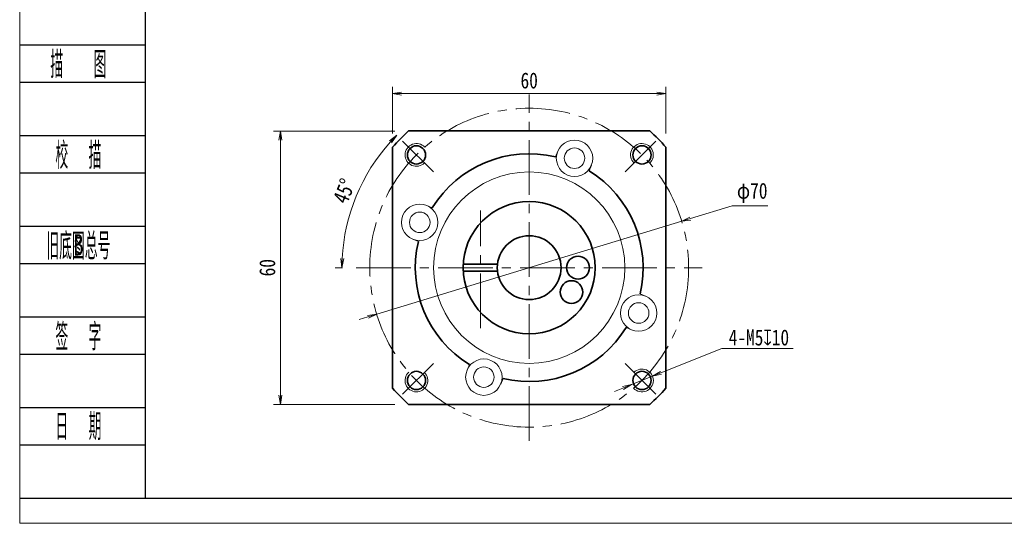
# Model space of a CAD drawing. Header units: millimetres. Extents: x -6 to 473, y -29 to 297.
# Tile 1 of 8: x -3 to 213, y -29 to 81. Entities that reach past the tile are written whole.
import ezdxf
from ezdxf.enums import TextEntityAlignment as Align

# ---------------------------------------------------------------- set-up
doc = ezdxf.new("R2010")
doc.units = ezdxf.units.MM
doc.linetypes.add('点画线', pattern=[18, 12, -2, 2, -2])
doc.layers.add('2细线层', color=4, linetype='Continuous')
doc.layers.add('6文字层', color=3, linetype='Continuous')
for name, color, linetype, lineweight in [('EB0_1', 7, 'Continuous', 35), ('中心线层', 1, '点画线', 18), ('图框_外框线', 7, 'Continuous', 18), ('尺寸线层', 3, 'Continuous', 18), ('粗实线层', 7, 'Continuous', 35), ('细实线层', 7, 'Continuous', 18)]:
    doc.layers.add(name, color=color, linetype=linetype, lineweight=lineweight)
doc.styles.add('PC_TEXTSTYLE', font='ISOCP.SHX', dxfattribs={"width": 0.707, "bigfont": 'GBCBIG.SHX'})
doc.styles.get("Standard").update_dxf_attribs({"font": 'SimSun.ttf'})
doc.styles.add('宋体', font='SimSun.ttf', dxfattribs={"width": 0.8})
doc.dimstyles.new('A水平标注$0', dxfattribs={"dimtxt": 3.5, "dimasz": 2, "dimexe": 1.5, "dimexo": 3, "dimgap": 1.1, "dimtad": 1, "dimtoh": 1, "dimdec": 4, "dimdsep": 46, "dimtxsty": '宋体', "dimblk": 'OPEN', "dimcen": 3, "dimclrd": 3, "dimclre": 3, "dimclrt": 6, "dimadec": 0, "dimazin": 0, "dimtm": 1e-09, "dimtfac": 1, "dimtdec": 4, "dimtix": 1, "dimtmove": 0, "dimatfit": 3, "dimldrblk": 'OPEN', "dimfxl": 0, "dimlwd": 13, "dimlwe": 13, "dimarcsym": 0})
doc.dimstyles.new('D直径标注φ25', dxfattribs={"dimtxt": 3.5, "dimasz": 2, "dimexe": 1, "dimexo": 3, "dimtad": 1, "dimtoh": 1, "dimdec": 1, "dimdsep": 46, "dimtxsty": '宋体', "dimblk": 'OPEN', "dimcen": 3, "dimclrd": 3, "dimclre": 3, "dimclrt": 130, "dimadec": 0, "dimazin": 0, "dimtm": 1e-09, "dimtfac": 1, "dimtdec": 1, "dimtmove": 0, "dimatfit": 0, "dimldrblk": 'OPEN', "dimfxl": 0, "dimlwd": 13, "dimlwe": 13, "dimarcsym": 0})
doc.dimstyles.new('螺孔(M8-7H)', dxfattribs={"dimtxt": 3.5, "dimasz": 2, "dimexe": 1.25, "dimexo": 3, "dimtad": 1, "dimtoh": 1, "dimdec": 4, "dimdsep": 46, "dimtxsty": '宋体', "dimblk": 'OPEN', "dimcen": 3, "dimclrd": 3, "dimclre": 3, "dimclrt": 2, "dimadec": 0, "dimazin": 0, "dimtm": 1e-09, "dimtfac": 1, "dimtdec": 4, "dimtmove": 0, "dimatfit": 3, "dimldrblk": 'OPEN', "dimfxl": 0, "dimlwd": 9, "dimlwe": 9, "dimarcsym": 0})

# ---------------------------------------------------------------- blocks, each defined once
blk = doc.blocks.new('_Open')
at = {"color": 0, "linetype": 'ByBlock', "lineweight": -2}
for p, q in [((-1, 0.17), (0, 0)), ((-1, -0.17), (0, 0)), ((0, 0), (-1, 0))]:
    blk.add_line(p, q, dxfattribs=at)
blk = doc.blocks.new('*D31')
at = {"layer": 'Defpoints', "color": 0, "transparency": 16777216}
for p in [(82.05, 56.6), (53.89, -3.4), (82.05, -3.4)]:
    blk.add_point(p, dxfattribs=at)
at = {"layer": '尺寸线层', "color": 3, "lineweight": 13, "transparency": 16777216}
for p, q in [((79.05, 56.6), (52.39, 56.6)), ((53.89, 54.6), (53.89, -1.4)), ((79.05, -3.4), (52.39, -3.4))]:
    blk.add_line(p, q, dxfattribs=at)
at = {"layer": '尺寸线层', "color": 3, "lineweight": 13, "transparency": 16777216, "xscale": 2, "yscale": 2, "zscale": 2}
for p, rotation in [((53.89, 56.6), 90), ((53.89, -3.4), 270)]:
    blk.add_blockref('_Open', p, dxfattribs=dict(at, rotation=rotation))
at = {"layer": '尺寸线层', "color": 6, "transparency": 16777216, "insert": (51.04, 26.6), "char_height": 3.5, "attachment_point": 5, "rotation": 90, "style": '宋体', "bg_fill": 3, "box_fill_scale": 1.1, "bg_fill_color": 256, "bg_fill_true_color": 13158600, "bg_fill_transparency": 0}
blk.add_mtext('60', dxfattribs=at)
blk = doc.blocks.new('*D32')
at = {"layer": 'Defpoints', "color": 0, "transparency": 16777216}
for p in [(80.73, 54.38), (87.47, 47.64), (72.92, 47.15), (70.51, 26.6), (146.51, 26.6)]:
    blk.add_point(p, dxfattribs=at)
at = {"layer": '尺寸线层', "color": 3, "lineweight": 13, "transparency": 16777216}
for p, q in [((78.61, 56.5), (78.39, 56.72)), ((67.51, 26.6), (65.92, 26.6))]:
    blk.add_line(p, q, dxfattribs=at)
blk.add_arc((108.51, 26.6), 41.09, 137.7889, 177.2111, dxfattribs=at)
at = {"layer": '尺寸线层', "color": 3, "lineweight": 13, "transparency": 16777216, "xscale": 2, "yscale": 2, "zscale": 2}
for p, rotation in [((79.45, 55.66), 46.39444756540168), ((67.42, 26.6), 268.6055524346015)]:
    blk.add_blockref('_Open', p, dxfattribs=dict(at, rotation=rotation))
at = {"layer": '尺寸线层', "color": 6, "transparency": 16777216, "insert": (67.91, 43.42), "char_height": 3.5, "attachment_point": 5, "rotation": 67.5, "style": '宋体', "bg_fill": 3, "box_fill_scale": 1.1, "bg_fill_color": 256, "bg_fill_true_color": 13158600, "bg_fill_transparency": 0}
blk.add_mtext('45°', dxfattribs=at)
blk = doc.blocks.new('*D33')
at = {"layer": 'Defpoints', "color": 0, "transparency": 16777216}
for p in [(141.99, 36.81), (75.03, 16.4)]:
    blk.add_point(p, dxfattribs=at)
at = {"layer": '尺寸线层', "color": 3, "lineweight": 13, "transparency": 16777216}
for p, q in [((143.9, 37.39), (153.05, 40.18)), ((153.05, 40.18), (160.88, 40.18)), ((75.03, 16.4), (141.99, 36.81)), ((73.12, 15.82), (71.21, 15.23))]:
    blk.add_line(p, q, dxfattribs=at)
at = {"layer": '尺寸线层', "color": 3, "lineweight": 13, "transparency": 16777216, "xscale": 2, "yscale": 2, "zscale": 2}
for p, rotation in [((141.99, 36.81), 196.9498805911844), ((75.03, 16.4), 16.94988059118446)]:
    blk.add_blockref('_Open', p, dxfattribs=dict(at, rotation=rotation))
at = {"layer": '尺寸线层', "color": 130, "transparency": 16777216, "insert": (157.46, 43.01), "char_height": 3.5, "attachment_point": 5, "style": '宋体', "bg_fill": 3, "box_fill_scale": 1.1, "bg_fill_color": 256, "bg_fill_true_color": 13158600, "bg_fill_transparency": 0}
blk.add_mtext('φ70', dxfattribs=at)
blk = doc.blocks.new('*D34')
at = {"layer": 'Defpoints', "color": 0, "transparency": 16777216}
for p in [(138.51, 64.82), (78.51, 53.06), (138.51, 53.06)]:
    blk.add_point(p, dxfattribs=at)
at = {"layer": '尺寸线层', "color": 3, "lineweight": 13, "transparency": 16777216}
for p, q in [((78.51, 56.06), (78.51, 66.32)), ((138.51, 56.06), (138.51, 66.32)), ((80.51, 64.82), (136.51, 64.82))]:
    blk.add_line(p, q, dxfattribs=at)
at = {"layer": '尺寸线层', "color": 3, "lineweight": 13, "transparency": 16777216, "xscale": 2, "yscale": 2, "zscale": 2, "rotation": 180}
blk.add_blockref('_Open', (78.51, 64.82), dxfattribs=at)
at = {"layer": '尺寸线层', "color": 3, "lineweight": 13, "transparency": 16777216, "xscale": 2, "yscale": 2, "zscale": 2}
blk.add_blockref('_Open', (138.51, 64.82), dxfattribs=at)
at = {"layer": '尺寸线层', "color": 6, "transparency": 16777216, "insert": (108.51, 67.67), "char_height": 3.5, "attachment_point": 5, "style": '宋体', "bg_fill": 3, "box_fill_scale": 1.1, "bg_fill_color": 256, "bg_fill_true_color": 13158600, "bg_fill_transparency": 0}
blk.add_mtext('60', dxfattribs=at)
blk = doc.blocks.new('*D35')
at = {"color": 3, "lineweight": 9, "transparency": 16777216}
for p, q in [((150.79, 8.85), (137.44, 3.52)), ((166.45, 8.85), (150.79, 8.85)), ((130.94, 0.93), (135.58, 2.78)), ((129.08, 0.19), (127.22, -0.55))]:
    blk.add_line(p, q, dxfattribs=at)
at = {"layer": 'Defpoints', "color": 0, "transparency": 16777216}
for p in [(135.58, 2.78), (130.94, 0.93)]:
    blk.add_point(p, dxfattribs=at)
at = {"color": 3, "lineweight": 9, "transparency": 16777216, "xscale": 2, "yscale": 2, "zscale": 2}
for p, rotation in [((135.58, 2.78), 201.7462066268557), ((130.94, 0.93), 21.74620662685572)]:
    blk.add_blockref('_Open', p, dxfattribs=dict(at, rotation=rotation))
at = {"color": 2, "transparency": 16777216, "insert": (158.93, 11.26), "char_height": 3.5, "attachment_point": 5, "style": '宋体', "bg_fill": 3, "box_fill_scale": 1.1, "bg_fill_color": 256, "bg_fill_true_color": 13158600, "bg_fill_transparency": 0}
blk.add_mtext('4-M5{\\famgdt|b0|i0|c0|p0;x}{10}', dxfattribs=at)

msp = doc.modelspace()

# ---------------------------------------------------------------- linework, layer by layer
at = {"layer": '2细线层'}
for p, q in [((-3.21391, 75.52064), (24.19545, 75.52064)), ((-3.21391, 67.32533), (24.19545, 67.32533)), ((-3.21391, 55.61773), (24.19545, 55.61773)), ((-3.21391, 47.42242), (24.19545, 47.42242)), ((-3.21391, 35.71483), (24.19545, 35.71483)), ((-3.21391, 27.51951), (24.19545, 27.51951)), ((-3.21391, 15.81192), (24.19545, 15.81192)), ((-3.21391, 7.6166), (24.19545, 7.6166)), ((-3.21391, -4.09099), (24.19545, -4.09099)), ((-3.21391, -12.2863), (24.19545, -12.2863)), ((-3.21391, -23.9939), (24.19545, -23.9939))]:
    msp.add_line(p, q, dxfattribs=at)
at = {"layer": 'EB0_1', "linetype": 'Continuous', "lineweight": 35}
for p, q in [((134.96844, 56.60401), (82.05341, 56.60401)), ((78.51093, 53.06153), (78.51093, 0.1465)), ((138.51093, 0.1465), (138.51093, 53.06153)), ((82.05341, -3.39599), (134.96844, -3.39599))]:
    msp.add_line(p, q, dxfattribs=at)
at = {"layer": 'EB0_1'}
for p, q in [((94.03034, 27.35401), (101.55122, 27.35401)), ((94.03034, 25.85401), (101.55122, 25.85401))]:
    msp.add_line(p, q, dxfattribs=at)
for centre, radius in [((108.51093, 26.60401), 14.5), ((108.51093, 26.60401), 7), ((119.23107, 26.60401), 2.5), ((117.79485, 21.24394), 2.5)]:
    msp.add_circle(centre, radius, dxfattribs=at)
for radius, start, end in [(40, 131.4096221, 138.5903779), (40, 41.4096221, 48.5903779), (25, 76.7068962, 148.2931038), (25, 346.7068962, 58.2931038), (25, 166.7068962, 238.2931038), (25, 256.7068962, 328.2931038), (40, 221.4096221, 228.5903779), (40, 311.4096221, 318.5903779)]:
    msp.add_arc((108.51093, 26.60401), radius, start, end, dxfattribs=at)
at = {"layer": '中心线层'}
for p, q in [((108.51093, -11.39599), (108.51093, 64.60401)), ((97.79078, 13.35401), (97.79078, 39.17401)), ((70.51093, 26.60401), (146.51093, 26.60401))]:
    msp.add_line(p, q, dxfattribs=at)
at = {"layer": '中心线层', "linetype": '点画线', "lineweight": 18}
for p, q in [((87.47104, 47.64389), (80.7342, 54.38074)), ((129.55081, 47.64389), (136.28765, 54.38074)), ((87.47104, 5.56413), (80.7342, -1.17271)), ((129.55081, 5.56413), (136.28765, -1.17271))]:
    msp.add_line(p, q, dxfattribs=at)
msp.add_circle((108.51093, 26.60401), 35, dxfattribs=at)
at = {"layer": '粗实线层'}
for centre in [(83.76219, 51.35275), (133.25966, 51.35275), (83.76219, 1.85527), (133.25966, 1.85527)]:
    msp.add_circle(centre, 2, dxfattribs=at)
at = {"layer": '粗实线层', "lineweight": 18}
for centre, start, end in [((83.76219, 51.35275), 42.9532869, 315), ((133.25966, 51.35275), 312.9532869, 225), ((133.25966, 1.85527), 222.9532869, 135), ((83.76219, 1.85527), 132.9532869, 45)]:
    msp.add_arc(centre, 2.5, start, end, dxfattribs=at)
at = {"layer": '细实线层'}
for p, q in [((114.76518, 52.15561), (114.25924, 50.93418)), ((122.15621, 49.09415), (121.65028, 47.87271)), ((86.02079, 40.2493), (87.24223, 39.74336)), ((82.95933, 32.85826), (84.18076, 32.35233)), ((134.06253, 20.34976), (132.84109, 20.8557)), ((131.00106, 12.95873), (129.77962, 13.46466)), ((94.86564, 4.11388), (95.37157, 5.33532)), ((102.25668, 1.05241), (102.76261, 2.27385))]:
    msp.add_line(p, q, dxfattribs=at)
for centre, radius in [((118.46069, 50.62488), 4), ((118.46069, 50.62488), 2.25), ((108.51093, 26.60401), 21), ((84.49006, 36.55378), 4), ((84.49006, 36.55378), 2.25), ((132.53179, 16.65424), 4), ((132.53179, 16.65424), 2.25), ((98.56116, 2.58314), 4), ((98.56116, 2.58314), 2.25)]:
    msp.add_circle(centre, radius, dxfattribs=at)

# ---------------------------------------------------------------- texts
at = {"layer": '6文字层', "color": 3, "style": 'PC_TEXTSTYLE'}
for s, width, p in [('描   图', 0.6667, (9.56096, 71.42298)), ('校  描', 0.667, (9.56096, 51.52008)), ('旧底图总号', 0.667, (9.56096, 31.61717)), ('签  字', 0.667, (9.56096, 11.71426)), ('日  期', 0.667, (9.56826, -8.0718))]:
    msp.add_text(s, height=5.853796, dxfattribs=dict(at, width=width)).set_placement(p, align=Align.MIDDLE)
at = {"layer": '6文字层', "width": 0.707}
msp.add_text('B', height=4.68304, dxfattribs=at).set_placement((9.56096, 31.61717), align=Align.MIDDLE)

# ---------------------------------------------------------------- next in the draw order: dimensions: what is measured, and where the dimension line sits
at = {"layer": '尺寸线层'}
dim = msp.add_linear_dim(base=(53.89269, -3.39599), p1=(82.05341, 56.60401), p2=(82.05341, -3.39599), angle=270, dimstyle='A水平标注$0', override={"dimblk": 'Open', "dimtfill": 1, "dimtfillclr": 256}, dxfattribs=at)
dim.commit()
dim.dimension.update_dxf_attribs({"geometry": '*D31', "text_midpoint": (51.04269, 26.60401)})

# ---------------------------------------------------------------- next in the draw order: dimensions: what is measured, and where the dimension line sits
dim = msp.add_angular_dim_2l(base=(72.92371, 47.1503), line1=((87.47104, 47.64389), (80.7342, 54.38074)), line2=((70.51093, 26.60401), (146.51093, 26.60401)), dimstyle='A水平标注$0', override={"dimblk": 'Open', "dimtfill": 1, "dimtfillclr": 256}, dxfattribs=at)
dim.commit()
dim.dimension.update_dxf_attribs({"geometry": '*D32', "text_midpoint": (67.91328, 43.42011)})

# ---------------------------------------------------------------- next in the draw order: dimensions: what is measured, and where the dimension line sits
dim = msp.add_diameter_dim_2p(p1=(75.03132, 16.40028), p2=(141.99053, 36.80774), dimstyle='D直径标注φ25', override={"dimgap": 1, "dimpost": 'φ<>'}, dxfattribs=at)
dim.commit()
dim.dimension.update_dxf_attribs({"geometry": '*D33', "text_midpoint": (157.46407, 40.17722), "dimtype": 163})

# ---------------------------------------------------------------- next in the draw order: linework, layer by layer
at = {"layer": '图框_外框线', "color": 3}
msp.add_lwpolyline([(-3.32679, -29.49834), (459.04685, -29.49834), (459.04685, 297.46587), (-3.32679, 297.46587)], close=True, dxfattribs=at)
at = {"layer": '图框_外框线', "color": 3, "lineweight": 25}
msp.add_lwpolyline([(24.19545, -23.9939), (453.5424, -23.9939), (453.5424, 291.96142), (24.19545, 291.96142)], close=True, dxfattribs=at)

# ---------------------------------------------------------------- next in the draw order: dimensions: what is measured, and where the dimension line sits
dim = msp.add_diameter_dim_2p(p1=(130.93758, 0.92903), p2=(135.58175, 2.78151), text='4-M<>{\\famgdt|b0|i0|c0|p0;x}{10}', dimstyle='螺孔(M8-7H)', override={"dimgap": 0.625, "dimtad": 1, "dimtih": 0, "dimtoh": 1, "dimdec": 4, "dimlfac": 1, "dimpost": '<>', "dimcen": 0, "dimse1": 0, "dimse2": 0, "dimsd1": 0, "dimsd2": 0, "dimtix": 0, "dimtofl": 1, "dimatfit": 3, "dimtvp": 0.1})
dim.commit()
dim.dimension.update_dxf_attribs({"geometry": '*D35', "text_midpoint": (158.9322, 8.84936), "dimtype": 163})
at = {"layer": '尺寸线层'}
dim = msp.add_linear_dim(base=(138.51093, 64.81823), p1=(78.51093, 53.06153), p2=(138.51093, 53.06153), dimstyle='A水平标注$0', override={"dimblk": 'Open', "dimtfill": 1, "dimtfillclr": 256}, dxfattribs=at)
dim.commit()
dim.dimension.update_dxf_attribs({"geometry": '*D34', "text_midpoint": (108.51093, 67.66823)})

doc.saveas('drawing.dxf')
